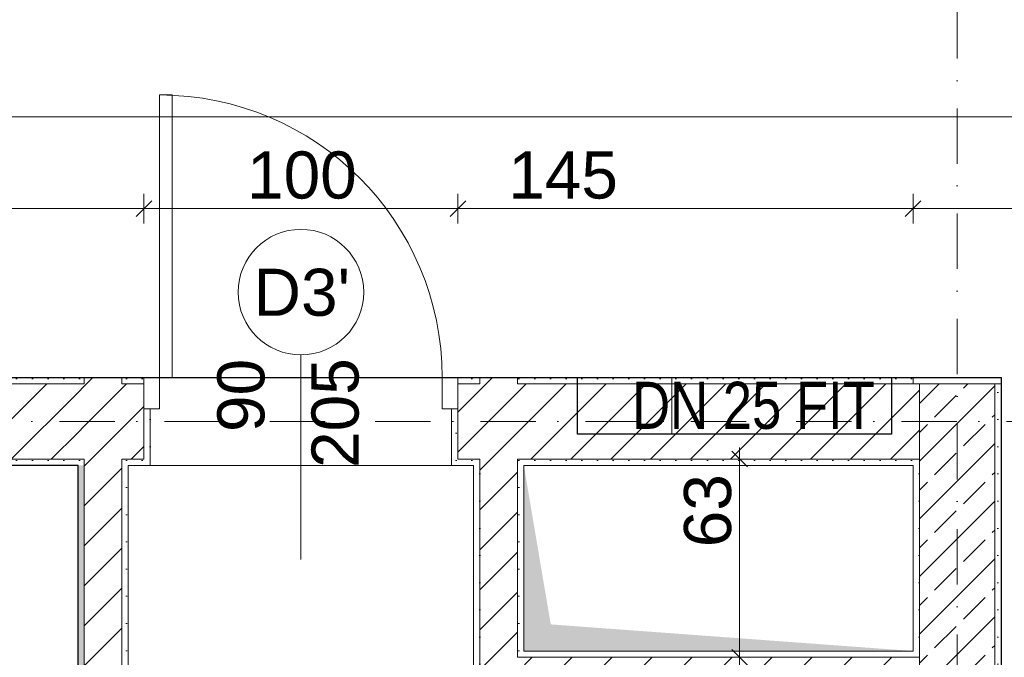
# Model space of a CAD drawing. Header units: millimetres. Extents: x -126905 to -83905, y -179170 to 5194.
# Tile 22 of 56: x -115015 to -111879, y -98618 to -96587. Entities that reach past the tile are written whole.
import ezdxf
from ezdxf.enums import TextEntityAlignment as Align

# ---------------------------------------------------------------- set-up
doc = ezdxf.new("R2010")
doc.units = ezdxf.units.MM
doc.header["$MEASUREMENT"] = 0
doc.linetypes.add('Kropki i Kreski', pattern=[335.138881, 176.388884, -88.194442, 0, -70.555556])
for name, color, linetype, lineweight in [('Nowe_0_Nr_pióra__20', 1, 'Continuous', 30), ('Nowe_0_Nr_pióra__21', 7, 'Continuous', 20), ('Nowe_Drzwi Archicad_Nr_pióra__3', 7, 'Continuous', 13), ('Nowe_Konstrukcja - Ściany zew_Nr_pióra__21', 7, 'Continuous', 20), ('Nowe_Konstrukcja - Ściany zew_Nr_pióra__3', 7, 'Continuous', 13), ('Nowe_Konstrukcja - Ściany_Nr_pióra__21', 7, 'Continuous', 20), ('Nowe_Osie_Nr_pióra__4', 8, 'Continuous', 13), ('Nowe_Tabelka_Nr_Pióra__1_Nr_pióra__20', 1, 'Continuous', 30), ('Nowe_Wymiarowanie - Ogólne_Nr_pióra__42', 8, 'Continuous', 25), ('Nowe_Znaczniki drzwi Archicada_Nr_pióra__2', 8, 'Continuous', 15), ('Nowe_Znaczniki drzwi Archicada_Nr_pióra__7', 7, 'Continuous', 35)]:
    doc.layers.add(name, color=color, linetype=linetype, lineweight=lineweight)
for name, color, linetype, lineweight, true_color in [('Nowe_Elementy Modelu - Strefy_Nr_pióra__121', 7, 'Continuous', 0, 0xd5e3e3), ('Nowe_Elementy Modelu - Strefy_Nr_pióra__58', 7, 'Continuous', 25, 0xdf0000), ('Nowe_Konstrukcja - Ściany zew_Nr_pióra__23', 7, 'Continuous', 13, 0x858585), ('Nowe_Konstrukcja - Ściany zew_Nr_pióra__62', 7, 'Continuous', 18, 0xaaaaaa), ('Nowe_Wymiarowanie - Ogólne_Nr_pióra__81', 7, 'Continuous', 13, 0x6a6a6a), ('Nowe_Znaczniki drzwi Archicada_Nr_pióra__81', 7, 'Continuous', 13, 0x6a6a6a)]:
    doc.layers.add(name, color=color, linetype=linetype, lineweight=lineweight, true_color=true_color)
for name, color, linetype in [('Nowe_Konstrukcja - Ściany zew', 7, 'Continuous'), ('Nowe_Osie', 7, 'Continuous'), ('Nowe_Wymiarowanie - Ogólne', 7, 'Continuous'), ('Nowe_Znaczniki drzwi Archicada', 7, 'Continuous')]:
    doc.layers.add(name, color=color, linetype=linetype)
doc.styles.add('STYL_AUTOMATYCZNY_1', font='arial.ttf')
doc.styles.add('STYL_AUTOMATYCZNY_3', font='arial.ttf', dxfattribs={"width": 0.8})
doc.dimstyles.new('STYL_AUTOMATYCZNY__1', dxfattribs={"dimtxt": 150, "dimasz": 47.5, "dimexe": 0.18, "dimexo": 0.0625, "dimgap": 0, "dimtad": 1, "dimdec": 0, "dimlfac": 0.1, "dimzin": 0, "dimdsep": 46, "dimtxsty": 'STYL_AUTOMATYCZNY_1', "dimblk": 'ARROWHEAD_6', "dimblk1": 'ARROWHEAD_6', "dimblk2": 'ARROWHEAD_6', "dimcen": 0.09, "dimse1": 1, "dimse2": 1, "dimclrd": 256, "dimclre": 256, "dimclrt": 8, "dimazin": 0, "dimtfac": 1, "dimtdec": 4, "dimtmove": 0, "dimatfit": 3, "dimfxl": 0, "dimtolj": 1, "dimtzin": 0, "dimarcsym": 0})
doc.dimstyles.new('STYL_AUTOMATYCZNY__2', dxfattribs={"dimtxt": 150, "dimasz": 47.5, "dimexe": 0.18, "dimexo": 0.0625, "dimgap": 0, "dimtad": 1, "dimtih": 1, "dimtoh": 1, "dimdec": 0, "dimlfac": 0.1, "dimzin": 0, "dimdsep": 46, "dimtxsty": 'STYL_AUTOMATYCZNY_1', "dimblk": 'ARROWHEAD_6', "dimblk1": 'ARROWHEAD_6', "dimblk2": 'ARROWHEAD_6', "dimcen": 0.09, "dimse1": 1, "dimse2": 1, "dimclrd": 256, "dimclre": 256, "dimclrt": 8, "dimazin": 0, "dimtfac": 1, "dimtdec": 4, "dimtmove": 0, "dimatfit": 3, "dimfxl": 0, "dimtolj": 1, "dimtzin": 0, "dimarcsym": 0})
doc.dimstyles.new('STYL_AUTOMATYCZNY__3', dxfattribs={"dimtxt": 150, "dimasz": 47.5, "dimexe": 0.18, "dimexo": 0.0625, "dimgap": 0, "dimtad": 1, "dimdec": 0, "dimlfac": 0.1, "dimzin": 0, "dimdsep": 46, "dimtxsty": 'STYL_AUTOMATYCZNY_1', "dimblk": 'ARROWHEAD_6', "dimblk1": 'ARROWHEAD_6', "dimblk2": 'ARROWHEAD_6', "dimcen": 0.09, "dimse1": 1, "dimse2": 1, "dimclrd": 256, "dimclre": 256, "dimclrt": 8, "dimazin": 0, "dimtfac": 1, "dimtdec": 4, "dimtmove": 2, "dimatfit": 3, "dimfxl": 0, "dimtolj": 1, "dimtzin": 0, "dimarcsym": 0})
doc.dimstyles.new('STYL_AUTOMATYCZNY__4', dxfattribs={"dimtxt": 150, "dimasz": 47.5, "dimexe": 0.18, "dimexo": 0.0625, "dimgap": 0, "dimtad": 1, "dimtih": 1, "dimtoh": 1, "dimdec": 0, "dimlfac": 0.1, "dimzin": 0, "dimdsep": 46, "dimtxsty": 'STYL_AUTOMATYCZNY_1', "dimblk": 'ARROWHEAD_6', "dimblk1": 'ARROWHEAD_6', "dimblk2": 'ARROWHEAD_6', "dimcen": 0.09, "dimse1": 1, "dimse2": 1, "dimclrd": 256, "dimclre": 256, "dimclrt": 8, "dimazin": 0, "dimtfac": 1, "dimtdec": 4, "dimtmove": 2, "dimatfit": 3, "dimfxl": 0, "dimtolj": 1, "dimtzin": 0, "dimarcsym": 0})
pattern_1 = [(0, (0, 0), (0, 86.60254), [0, -50]), (0, (25, 43.3), (0, 86.60254), [0, -50])]
pattern_2 = [(45, (0, 0), (-63.63961, 63.63961), [])]

# ---------------------------------------------------------------- blocks, each defined once
blk = doc.blocks.new('Ściana_4_1', base_point=(-112029.5, -97746.6))
at = {"layer": 'Nowe_Konstrukcja - Ściany zew_Nr_pióra__23', "linetype": 'Continuous', "lineweight": 13, "true_color": 0x858585}
h = blk.add_hatch(dxfattribs=at)
h.set_pattern_fill('Beton_zbrojony_0001', color=252, style=0, pattern_type=2)
h.set_pattern_definition([(45, (0, 0), (-91.92388, 91.92388), []), (45, (-45.96, 45.96), (-91.92388, 91.92388), [97.5, -32.5])])
h.paths.add_polyline_path([(-111909.5, -99846.6), (-111909.5, -97746.6), (-112149.5, -97746.6), (-112149.5, -99846.6)])
h = blk.add_hatch(dxfattribs=at)
h.set_pattern_fill('Tynk_0001', color=252, style=0, pattern_type=2)
h.set_pattern_definition(pattern_1)
h.paths.add_polyline_path([(-111889.5, -99826.6), (-111889.5, -97746.6), (-111909.5, -97746.6), (-111909.5, -99826.6)])
h = blk.add_hatch(dxfattribs=at)
h.set_pattern_fill('Tynk_0001', color=252, style=0, pattern_type=2)
h.set_pattern_definition(pattern_1)
h.paths.add_polyline_path([(-112149.5, -98006.6), (-112149.5, -97986.6), (-112169.5, -97986.6), (-112169.5, -98006.6)])
h = blk.add_hatch(dxfattribs=at)
h.set_pattern_fill('Tynk_0001', color=252, style=0, pattern_type=2)
h.set_pattern_definition(pattern_1)
h.paths.add_polyline_path([(-112149.5, -98598), (-112149.5, -98006.6), (-112169.5, -98006.6), (-112169.5, -98598)])
h = blk.add_hatch(dxfattribs=at)
h.set_pattern_fill('Tynk_0001', color=252, style=0, pattern_type=2)
h.set_pattern_definition(pattern_1)
h.paths.add_polyline_path([(-112149.5, -98618), (-112149.5, -98598), (-112169.5, -98598), (-112169.5, -98618)])
at = {"layer": 'Nowe_Konstrukcja - Ściany zew_Nr_pióra__21', "color": 7, "linetype": 'Continuous', "lineweight": 20, "flags": 128}
for points in [[(-112169.5, -97746.6), (-112149.5, -97746.6)], [(-112149.5, -97746.6), (-111909.5, -97746.6)], [(-111909.5, -97746.6), (-111889.5, -97746.6)], [(-111889.5, -99826.6), (-111889.5, -97746.6)], [(-112169.5, -98006.6), (-112169.5, -98598)]]:
    blk.add_lwpolyline(points, dxfattribs=at)
at = {"layer": 'Nowe_Konstrukcja - Ściany zew_Nr_pióra__3', "color": 7, "linetype": 'Continuous', "lineweight": 13}
for p, q in [((-112149.5, -97746.6), (-112169.5, -97746.6)), ((-112149.5, -97986.6), (-112149.5, -97746.6)), ((-111909.5, -99846.6), (-111909.5, -97746.6)), ((-112169.5, -97986.6), (-112149.5, -97986.6)), ((-112149.5, -97986.6), (-112149.5, -98618))]:
    blk.add_line(p, q, dxfattribs=at)
blk = doc.blocks.new('Drzwi 27_2')
at = {"layer": 'Nowe_Drzwi Archicad_Nr_pióra__3', "color": 7, "linetype": 'Continuous', "lineweight": 13}
for p, q in [((410, 0), (410, 900)), ((410, 900), (450, 900)), ((450, 900), (450, 0)), ((-450, 0), (-500, 0)), ((-500, 0), (-500, -100)), ((-500, 0), (-500, -20)), ((-500, 0), (-500, -20)), ((-450, -100), (-450, 0)), ((450, 0), (410, 0)), ((500, 0), (450, 0)), ((450, 0), (450, -100)), ((500, -100), (500, 0)), ((500, 0), (500, -20)), ((500, 0), (500, -20)), ((-500, -20), (-500, -100)), ((-500, -20), (-500, -100)), ((500, -20), (500, -100)), ((500, -20), (500, -100)), ((-500, -100), (-450, -100)), ((-480, -100), (-480, -280)), ((450, -100), (500, -100)), ((480, -100), (480, -280)), ((-500, -280), (-480, -280)), ((500, -280), (480, -280))]:
    blk.add_line(p, q, dxfattribs=at)
blk.add_arc((450, 0), 900, 90, 180, dxfattribs=at)
blk = doc.blocks.new('Znacznik D 27_2')
at = {"layer": 'Nowe_Znaczniki drzwi Archicada_Nr_pióra__2', "color": 8, "linetype": 'Continuous', "lineweight": 15, "flags": 128}
blk.add_lwpolyline([(-200, -552, 1), (200, -552, 1)], format="xyb", close=True, dxfattribs=at)
at = {"layer": 'Nowe_Znaczniki drzwi Archicada_Nr_pióra__81', "color": 251, "linetype": 'Continuous', "lineweight": 13, "true_color": 0x6a6a6a}
blk.add_line((0, -352), (0, 300), dxfattribs=at)
at = {"layer": 'Nowe_Znaczniki drzwi Archicada_Nr_pióra__7', "color": 7, "lineweight": 35, "char_height": 150, "attachment_point": 7, "style": 'STYL_AUTOMATYCZNY_1'}
for s, insert, rotation in [('\\A1;{\\pql;\\pt0;\\fArial|b0|i0|c238|p0;\\W1.000000;205\\fArial|b0|i0|c238|p0;\\W1.000000;\\A1{\\H.66x;\\S^  ;}\\fArial|b0|i0|c238|p0;\\W1.000000;\\fArial|b0|i0|c238|p0;\\W1.000000;}', (-227.5, 8.2), 270), ('\\A1;{\\pql;\\pt0;\\fArial|b0|i0|c238|p0;\\W1.000000;90\\fArial|b0|i0|c238|p0;\\W1.000000;\\A1{\\H.66x;\\S^  ;}\\fArial|b0|i0|c238|p0;\\W1.000000;\\fArial|b0|i0|c238|p0;\\W1.000000;}', (72.5, -106.3), 270), ("\\A1;{\\pql;\\pt0;\\fArial|b0|i0|c238|p0;\\W1.000000;D3'\\fArial|b0|i0|c238|p0;\\W1.000000;\\fArial|b0|i0|c238|p0;\\W1.000000;\\fArial|b0|i0|c238|p0;\\W1.000000;}", (151.1, -474.4), 180)]:
    blk.add_mtext(s, dxfattribs=dict(at, insert=insert, rotation=rotation))
blk = doc.blocks.new('Ściana_6_1', base_point=(-112029.5, -97866.6))
at = {"layer": 'Nowe_Konstrukcja - Ściany zew_Nr_pióra__23', "linetype": 'Continuous', "lineweight": 13, "true_color": 0x858585}
h = blk.add_hatch(dxfattribs=at)
h.set_pattern_fill('Tynk_0001', color=252, style=0, pattern_type=2)
h.set_pattern_definition(pattern_1)
h.paths.add_polyline_path([(-116559.5, -97726.6), (-116559.5, -97746.6), (-114829.5, -97746.6), (-114829.5, -97726.6)])
h = blk.add_hatch(dxfattribs=at)
h.set_pattern_fill('Bloczki_ceramiczne_0001', color=252, style=0, pattern_type=2)
h.set_pattern_definition(pattern_2)
h.paths.add_polyline_path([(-114829.5, -97746.6), (-116559.5, -97746.6), (-116559.5, -97746.7), (-115859.5, -97746.7), (-115859.5, -97986.6), (-114829.5, -97986.6)])
h = blk.add_hatch(dxfattribs=at)
h.set_pattern_fill('Bloczki_ceramiczne_0001', color=252, style=0, pattern_type=2)
h.set_pattern_definition(pattern_2)
h.paths.add_polyline_path([(-114829.5, -97746.6), (-114829.5, -97986.6), (-114809.5, -97986.6), (-114809.5, -97746.6)])
h = blk.add_hatch(dxfattribs=at)
h.set_pattern_fill('Bloczki_ceramiczne_0001', color=252, style=0, pattern_type=2)
h.set_pattern_definition(pattern_2)
h.paths.add_polyline_path([(-114689.5, -97746.6), (-114689.5, -97986.6), (-114669.5, -97986.6), (-114669.5, -97746.6)])
h = blk.add_hatch(dxfattribs=at)
h.set_pattern_fill('Tynk_0001', color=252, style=0, pattern_type=2)
h.set_pattern_definition(pattern_1)
h.paths.add_polyline_path([(-114669.5, -97746.6), (-114619.5, -97746.6), (-114619.5, -97726.6), (-114669.5, -97726.6)])
h = blk.add_hatch(dxfattribs=at)
h.set_pattern_fill('Bloczki_ceramiczne_0001', color=252, style=0, pattern_type=2)
h.set_pattern_definition(pattern_2)
h.paths.add_polyline_path([(-114669.5, -97746.6), (-114669.5, -97986.6), (-114619.5, -97986.6), (-114619.5, -97826.6), (-114619.5, -97746.6)])
h = blk.add_hatch(dxfattribs=at)
h.set_pattern_fill('Tynk_0001', color=252, style=0, pattern_type=2)
h.set_pattern_definition(pattern_1)
h.paths.add_polyline_path([(-113619.5, -97746.6), (-113569.5, -97746.6), (-113569.5, -97726.6), (-113619.5, -97726.6)])
h = blk.add_hatch(dxfattribs=at)
h.set_pattern_fill('Bloczki_ceramiczne_0001', color=252, style=0, pattern_type=2)
h.set_pattern_definition(pattern_2)
h.paths.add_polyline_path([(-113619.5, -97746.6), (-113619.5, -97826.6), (-113619.5, -97986.6), (-113569.5, -97986.6), (-113569.5, -97746.6)])
h = blk.add_hatch(dxfattribs=at)
h.set_pattern_fill('Bloczki_ceramiczne_0001', color=252, style=0, pattern_type=2)
h.set_pattern_definition(pattern_2)
h.paths.add_polyline_path([(-113569.5, -97746.6), (-113569.5, -97986.6), (-113549.5, -97986.6), (-113549.5, -97746.6)])
h = blk.add_hatch(dxfattribs=at)
h.set_pattern_fill('Bloczki_ceramiczne_0001', color=252, style=0, pattern_type=2)
h.set_pattern_definition(pattern_2)
h.paths.add_polyline_path([(-113429.5, -97746.6), (-113429.5, -97986.6), (-113409.5, -97986.6), (-113409.5, -97746.6)])
h = blk.add_hatch(dxfattribs=at)
h.set_pattern_fill('Tynk_0001', color=252, style=0, pattern_type=2)
h.set_pattern_definition(pattern_1)
h.paths.add_polyline_path([(-112169.5, -97726.6), (-113409.5, -97726.6), (-113409.5, -97746.6), (-112169.5, -97746.6)])
h = blk.add_hatch(dxfattribs=at)
h.set_pattern_fill('Bloczki_ceramiczne_0001', color=252, style=0, pattern_type=2)
h.set_pattern_definition(pattern_2)
h.paths.add_polyline_path([(-112169.5, -97746.6), (-113409.5, -97746.6), (-113409.5, -97986.6), (-112169.5, -97986.6)])
h = blk.add_hatch(dxfattribs=at)
h.set_pattern_fill('Bloczki_ceramiczne_0001', color=252, style=0, pattern_type=2)
h.set_pattern_definition(pattern_2)
h.paths.add_polyline_path([(-112149.5, -97986.6), (-112149.5, -97746.6), (-112169.5, -97746.6), (-112169.5, -97986.6)])
h = blk.add_hatch(dxfattribs=at)
h.set_pattern_fill('Tynk_0001', color=252, style=0, pattern_type=2)
h.set_pattern_definition(pattern_1)
h.paths.add_polyline_path([(-114599.5, -98006.6), (-114599.5, -97826.6), (-114619.5, -97826.6), (-114619.5, -97986.6), (-114619.5, -98006.6)])
h = blk.add_hatch(dxfattribs=at)
h.set_pattern_fill('Tynk_0001', color=252, style=0, pattern_type=2)
h.set_pattern_definition(pattern_1)
h.paths.add_polyline_path([(-113619.5, -98006.6), (-113619.5, -97986.6), (-113619.5, -97826.6), (-113639.5, -97826.6), (-113639.5, -98006.6)])
h = blk.add_hatch(dxfattribs=at)
h.set_pattern_fill('Tynk_0001', color=252, style=0, pattern_type=2)
h.set_pattern_definition(pattern_1)
h.paths.add_polyline_path([(-115859.5, -97986.7), (-116559.5, -97986.7), (-116559.5, -98006.6), (-114829.5, -98006.6), (-114829.5, -97986.6), (-115859.5, -97986.6)])
h = blk.add_hatch(dxfattribs=at)
h.set_pattern_fill('Tynk_0001', color=252, style=0, pattern_type=2)
h.set_pattern_definition(pattern_1)
h.paths.add_polyline_path([(-114669.5, -97986.6), (-114669.5, -98006.6), (-114619.5, -98006.6), (-114619.5, -97986.6)])
h = blk.add_hatch(dxfattribs=at)
h.set_pattern_fill('Tynk_0001', color=252, style=0, pattern_type=2)
h.set_pattern_definition(pattern_1)
h.paths.add_polyline_path([(-113619.5, -97986.6), (-113619.5, -98006.6), (-113569.5, -98006.6), (-113569.5, -97986.6)])
h = blk.add_hatch(dxfattribs=at)
h.set_pattern_fill('Tynk_0001', color=252, style=0, pattern_type=2)
h.set_pattern_definition(pattern_1)
h.paths.add_polyline_path([(-113409.5, -98006.6), (-112169.5, -98006.6), (-112169.5, -97986.6), (-113409.5, -97986.6)])
at = {"layer": 'Nowe_Konstrukcja - Ściany zew_Nr_pióra__21', "color": 7, "linetype": 'Continuous', "lineweight": 20}
for p, q in [((-114619.5, -97726.6), (-114619.5, -97746.6)), ((-114619.5, -97746.6), (-114619.5, -97826.6)), ((-113619.5, -97726.6), (-113619.5, -97746.6)), ((-113619.5, -97746.6), (-113619.5, -97826.6)), ((-114619.5, -97826.6), (-114599.5, -97826.6)), ((-114599.5, -97826.6), (-114599.5, -98006.6)), ((-113639.5, -97826.6), (-113639.5, -98006.6)), ((-113619.5, -97826.6), (-113639.5, -97826.6)), ((-114619.5, -98006.6), (-114599.5, -98006.6)), ((-113619.5, -98006.6), (-113639.5, -98006.6))]:
    blk.add_line(p, q, dxfattribs=at)
at = {"layer": 'Nowe_Konstrukcja - Ściany zew_Nr_pióra__21', "color": 7, "linetype": 'Continuous', "lineweight": 20, "flags": 128}
for points in [[(-114829.5, -97726.6), (-116559.5, -97726.6)], [(-114619.5, -97726.6), (-114669.5, -97726.6)], [(-113569.5, -97726.6), (-113619.5, -97726.6)], [(-112169.5, -97726.6), (-113409.5, -97726.6)], [(-112169.5, -97726.6), (-112169.5, -97746.6)], [(-116559.5, -98006.6), (-114829.5, -98006.6)], [(-114669.5, -98006.6), (-114619.5, -98006.6)], [(-113619.5, -98006.6), (-113569.5, -98006.6)], [(-113409.5, -98006.6), (-112169.5, -98006.6)]]:
    blk.add_lwpolyline(points, dxfattribs=at)
at = {"layer": 'Nowe_Konstrukcja - Ściany zew_Nr_pióra__3', "color": 7, "linetype": 'Continuous', "lineweight": 13}
for p, q in [((-114829.5, -97746.6), (-116559.5, -97746.6)), ((-114809.5, -97746.6), (-114829.5, -97746.6)), ((-114669.5, -97746.6), (-114689.5, -97746.6)), ((-114619.5, -97746.6), (-114669.5, -97746.6)), ((-113569.5, -97746.6), (-113619.5, -97746.6)), ((-113549.5, -97746.6), (-113569.5, -97746.6)), ((-113409.5, -97746.6), (-113429.5, -97746.6)), ((-112169.5, -97746.6), (-113409.5, -97746.6)), ((-112149.5, -97746.6), (-112169.5, -97746.6)), ((-112149.5, -97986.6), (-112149.5, -97746.6)), ((-114619.5, -97986.6), (-114619.5, -97826.6)), ((-113619.5, -97986.6), (-113619.5, -97826.6)), ((-115859.5, -97986.6), (-114829.5, -97986.6)), ((-114829.5, -97986.6), (-114809.5, -97986.6)), ((-114689.5, -97986.6), (-114669.5, -97986.6)), ((-114669.5, -97986.6), (-114619.5, -97986.6)), ((-113619.5, -97986.6), (-113569.5, -97986.6)), ((-113569.5, -97986.6), (-113549.5, -97986.6)), ((-113429.5, -97986.6), (-113409.5, -97986.6)), ((-113409.5, -97986.6), (-112169.5, -97986.6)), ((-112169.5, -97986.6), (-112149.5, -97986.6))]:
    blk.add_line(p, q, dxfattribs=at)
at = {"layer": 'Nowe_Drzwi Archicad_Nr_pióra__3', "color": 7, "linetype": 'Continuous', "lineweight": 13, "xscale": -1, "zscale": 1000}
blk.add_blockref('Drzwi 27_2', (-114119.5, -97726.6), dxfattribs=at)
at = {"layer": 'Nowe_Znaczniki drzwi Archicada', "color": 251, "lineweight": 13, "true_color": 0x6a6a6a, "rotation": 180}
blk.add_blockref('Znacznik D 27_2', (-114119.5, -98006.6), dxfattribs=at)
blk = doc.blocks.new('Ściana_9_1', base_point=(-114669.5, -97726.6))
at = {"layer": 'Nowe_Konstrukcja - Ściany zew_Nr_pióra__23', "linetype": 'Continuous', "lineweight": 13, "true_color": 0x858585}
h = blk.add_hatch(dxfattribs=at)
h.set_pattern_fill('Tynk_0001', color=252, style=0, pattern_type=2)
h.set_pattern_definition(pattern_1)
h.paths.add_polyline_path([(-114829.5, -97726.6), (-114829.5, -97746.6), (-114809.5, -97746.6), (-114809.5, -97726.6)])
h = blk.add_hatch(dxfattribs=at)
h.set_pattern_fill('Bloczki_ceramiczne_0001', color=252, style=0, pattern_type=2)
h.set_pattern_definition(pattern_2)
h.paths.add_polyline_path([(-114689.5, -97746.6), (-114689.5, -97726.6), (-114809.5, -97726.6), (-114809.5, -97746.6)])
h = blk.add_hatch(dxfattribs=at)
h.set_pattern_fill('Bloczki_ceramiczne_0001', color=252, style=0, pattern_type=2)
h.set_pattern_definition(pattern_2)
h.paths.add_polyline_path([(-114809.5, -97746.6), (-114809.5, -97986.6), (-114689.5, -97986.6), (-114689.5, -97746.6)])
h = blk.add_hatch(dxfattribs=at)
h.set_pattern_fill('Tynk_0001', color=252, style=0, pattern_type=2)
h.set_pattern_definition(pattern_1)
h.paths.add_polyline_path([(-114689.5, -97726.6), (-114689.5, -97746.6), (-114669.5, -97746.6), (-114669.5, -97726.6)])
h = blk.add_hatch(dxfattribs=at)
h.set_pattern_fill('Tynk_0001', color=252, style=0, pattern_type=2)
h.set_pattern_definition(pattern_1)
h.paths.add_polyline_path([(-114829.5, -97986.6), (-114829.5, -98006.6), (-114809.5, -98006.6), (-114809.5, -97986.6)])
h = blk.add_hatch(dxfattribs=at)
h.set_pattern_fill('Bloczki_ceramiczne_0001', color=252, style=0, pattern_type=2)
h.set_pattern_definition(pattern_2)
h.paths.add_polyline_path([(-114809.5, -97986.6), (-114809.5, -101186.5), (-114689.5, -101186.5), (-114689.5, -97986.6)])
h = blk.add_hatch(dxfattribs=at)
h.set_pattern_fill('Tynk_0001', color=252, style=0, pattern_type=2)
h.set_pattern_definition(pattern_1)
h.paths.add_polyline_path([(-114689.5, -97986.6), (-114689.5, -98006.6), (-114669.5, -98006.6), (-114669.5, -97986.6)])
h = blk.add_hatch(dxfattribs=at)
h.set_pattern_fill('Tynk_0001', color=252, style=0, pattern_type=2)
h.set_pattern_definition(pattern_1)
h.paths.add_polyline_path([(-114829.5, -98006.6), (-114829.5, -102826.6), (-114809.5, -102826.6), (-114809.5, -98006.6)])
h = blk.add_hatch(dxfattribs=at)
h.set_pattern_fill('Tynk_0001', color=252, style=0, pattern_type=2)
h.set_pattern_definition(pattern_1)
h.paths.add_polyline_path([(-114689.5, -98006.6), (-114689.5, -101166.5), (-114669.5, -101166.5), (-114669.5, -98006.6)])
at = {"layer": 'Nowe_Konstrukcja - Ściany zew_Nr_pióra__21', "color": 7, "linetype": 'Continuous', "lineweight": 20, "flags": 128}
for points in [[(-114809.5, -97726.6), (-114829.5, -97726.6)], [(-114689.5, -97726.6), (-114809.5, -97726.6)], [(-114669.5, -97726.6), (-114689.5, -97726.6)], [(-114829.5, -98006.6), (-114829.5, -102826.6)], [(-114669.5, -101166.5), (-114669.5, -98006.6)]]:
    blk.add_lwpolyline(points, dxfattribs=at)
at = {"layer": 'Nowe_Konstrukcja - Ściany zew_Nr_pióra__3', "color": 7, "linetype": 'Continuous', "lineweight": 13}
for p, q in [((-114809.5, -97746.6), (-114829.5, -97746.6)), ((-114809.5, -97726.6), (-114809.5, -97746.6)), ((-114689.5, -97746.6), (-114689.5, -97726.6)), ((-114669.5, -97746.6), (-114689.5, -97746.6)), ((-114829.5, -97986.6), (-114809.5, -97986.6)), ((-114809.5, -97986.6), (-114809.5, -101186.5)), ((-114689.5, -97986.6), (-114669.5, -97986.6)), ((-114689.5, -101186.5), (-114689.5, -97986.6))]:
    blk.add_line(p, q, dxfattribs=at)
blk = doc.blocks.new('Ściana_11_1', base_point=(-112029.5, -98598))
at = {"layer": 'Nowe_Konstrukcja - Ściany zew_Nr_pióra__23', "linetype": 'Continuous', "lineweight": 13, "true_color": 0x858585}
h = blk.add_hatch(dxfattribs=at)
h.set_pattern_fill('Tynk_0001', color=252, style=0, pattern_type=2)
h.set_pattern_definition(pattern_1)
h.paths.add_polyline_path([(-113409.5, -98598), (-113429.5, -98598), (-113429.5, -98618)])
h = blk.add_hatch(dxfattribs=at)
h.set_pattern_fill('Tynk_0001', color=252, style=0, pattern_type=2)
h.set_pattern_definition(pattern_1)
h.paths.add_polyline_path([(-113409.5, -98598), (-113429.5, -98618), (-113409.5, -98618)])
h = blk.add_hatch(dxfattribs=at)
h.set_pattern_fill('Tynk_0001', color=252, style=0, pattern_type=2)
h.set_pattern_definition(pattern_1)
h.paths.add_polyline_path([(-113409.5, -98618), (-112169.5, -98618), (-112169.5, -98598), (-113409.5, -98598)])
h = blk.add_hatch(dxfattribs=at)
h.set_pattern_fill('Bloczki_ceramiczne_0001', color=252, style=0, pattern_type=2)
h.set_pattern_definition(pattern_2)
h.paths.add_polyline_path([(-113429.5, -98618), (-113549.5, -98618), (-113549.5, -98738)])
h = blk.add_hatch(dxfattribs=at)
h.set_pattern_fill('Bloczki_ceramiczne_0001', color=252, style=0, pattern_type=2)
h.set_pattern_definition(pattern_2)
h.paths.add_polyline_path([(-113429.5, -98618), (-113549.5, -98738), (-113429.5, -98738)])
h = blk.add_hatch(dxfattribs=at)
h.set_pattern_fill('Bloczki_ceramiczne_0001', color=252, style=0, pattern_type=2)
h.set_pattern_definition(pattern_2)
h.paths.add_polyline_path([(-113429.5, -98738), (-112169.5, -98738), (-112169.5, -98618), (-113429.5, -98618)])
h = blk.add_hatch(dxfattribs=at)
h.set_pattern_fill('Bloczki_ceramiczne_0001', color=252, style=0, pattern_type=2)
h.set_pattern_definition(pattern_2)
h.paths.add_polyline_path([(-112149.5, -98738), (-112149.5, -98618), (-112169.5, -98618), (-112169.5, -98738)])
h = blk.add_hatch(dxfattribs=at)
h.set_pattern_fill('Tynk_0001', color=252, style=0, pattern_type=2)
h.set_pattern_definition(pattern_1)
h.paths.add_polyline_path([(-113549.5, -98738), (-113569.5, -98738), (-113569.5, -98758)])
h = blk.add_hatch(dxfattribs=at)
h.set_pattern_fill('Tynk_0001', color=252, style=0, pattern_type=2)
h.set_pattern_definition(pattern_1)
h.paths.add_polyline_path([(-113549.5, -98738), (-113569.5, -98758), (-113549.5, -98758)])
h = blk.add_hatch(dxfattribs=at)
h.set_pattern_fill('Tynk_0001', color=252, style=0, pattern_type=2)
h.set_pattern_definition(pattern_1)
h.paths.add_polyline_path([(-113549.5, -98758), (-112169.5, -98758), (-112169.5, -98738), (-113549.5, -98738)])
at = {"layer": 'Nowe_Konstrukcja - Ściany zew_Nr_pióra__21', "color": 7, "linetype": 'Continuous', "lineweight": 20, "flags": 128}
for points in [[(-112169.5, -98598), (-113409.5, -98598)], [(-113569.5, -98758), (-113569.5, -98738)], [(-113569.5, -98758), (-112169.5, -98758)]]:
    blk.add_lwpolyline(points, dxfattribs=at)
at = {"layer": 'Nowe_Konstrukcja - Ściany zew_Nr_pióra__3', "color": 7, "linetype": 'Continuous', "lineweight": 13}
for p, q in [((-113429.5, -98598), (-113429.5, -98618)), ((-113549.5, -98618), (-113549.5, -98738)), ((-112169.5, -98618), (-113429.5, -98618)), ((-112149.5, -98618), (-112169.5, -98618)), ((-112149.5, -98738), (-112149.5, -98618)), ((-113549.5, -98738), (-113429.5, -98738)), ((-113429.5, -98738), (-112169.5, -98738)), ((-112169.5, -98738), (-112149.5, -98738))]:
    blk.add_line(p, q, dxfattribs=at)
blk = doc.blocks.new('Ściana_12_1', base_point=(-113409.5, -97726.6))
at = {"layer": 'Nowe_Konstrukcja - Ściany zew_Nr_pióra__23', "linetype": 'Continuous', "lineweight": 13, "true_color": 0x858585}
h = blk.add_hatch(dxfattribs=at)
h.set_pattern_fill('Tynk_0001', color=252, style=0, pattern_type=2)
h.set_pattern_definition(pattern_1)
h.paths.add_polyline_path([(-113569.5, -97726.6), (-113569.5, -97746.6), (-113549.5, -97746.6), (-113549.5, -97726.6)])
h = blk.add_hatch(dxfattribs=at)
h.set_pattern_fill('Bloczki_ceramiczne_0001', color=252, style=0, pattern_type=2)
h.set_pattern_definition(pattern_2)
h.paths.add_polyline_path([(-113429.5, -97746.6), (-113429.5, -97726.6), (-113549.5, -97726.6), (-113549.5, -97746.6)])
h = blk.add_hatch(dxfattribs=at)
h.set_pattern_fill('Bloczki_ceramiczne_0001', color=252, style=0, pattern_type=2)
h.set_pattern_definition(pattern_2)
h.paths.add_polyline_path([(-113549.5, -97746.6), (-113549.5, -97986.6), (-113429.5, -97986.6), (-113429.5, -97746.6)])
h = blk.add_hatch(dxfattribs=at)
h.set_pattern_fill('Tynk_0001', color=252, style=0, pattern_type=2)
h.set_pattern_definition(pattern_1)
h.paths.add_polyline_path([(-113429.5, -97726.6), (-113429.5, -97746.6), (-113409.5, -97746.6), (-113409.5, -97726.6)])
h = blk.add_hatch(dxfattribs=at)
h.set_pattern_fill('Tynk_0001', color=252, style=0, pattern_type=2)
h.set_pattern_definition(pattern_1)
h.paths.add_polyline_path([(-113569.5, -97986.6), (-113569.5, -98006.6), (-113549.5, -98006.6), (-113549.5, -97986.6)])
h = blk.add_hatch(dxfattribs=at)
h.set_pattern_fill('Bloczki_ceramiczne_0001', color=252, style=0, pattern_type=2)
h.set_pattern_definition(pattern_2)
h.paths.add_polyline_path([(-113549.5, -98618), (-113429.5, -98618), (-113429.5, -97986.6), (-113549.5, -97986.6)])
h = blk.add_hatch(dxfattribs=at)
h.set_pattern_fill('Tynk_0001', color=252, style=0, pattern_type=2)
h.set_pattern_definition(pattern_1)
h.paths.add_polyline_path([(-113429.5, -97986.6), (-113429.5, -98006.6), (-113409.5, -98006.6), (-113409.5, -97986.6)])
h = blk.add_hatch(dxfattribs=at)
h.set_pattern_fill('Tynk_0001', color=252, style=0, pattern_type=2)
h.set_pattern_definition(pattern_1)
h.paths.add_polyline_path([(-113569.5, -98738), (-113549.5, -98738), (-113549.5, -98006.6), (-113569.5, -98006.6)])
h = blk.add_hatch(dxfattribs=at)
h.set_pattern_fill('Tynk_0001', color=252, style=0, pattern_type=2)
h.set_pattern_definition(pattern_1)
h.paths.add_polyline_path([(-113429.5, -98006.6), (-113429.5, -98598), (-113409.5, -98598), (-113409.5, -98006.6)])
at = {"layer": 'Nowe_Konstrukcja - Ściany zew_Nr_pióra__21', "color": 7, "linetype": 'Continuous', "lineweight": 20, "flags": 128}
for points in [[(-113549.5, -97726.6), (-113569.5, -97726.6)], [(-113429.5, -97726.6), (-113549.5, -97726.6)], [(-113409.5, -97726.6), (-113429.5, -97726.6)], [(-113569.5, -98006.6), (-113569.5, -98738)], [(-113409.5, -98598), (-113409.5, -98006.6)]]:
    blk.add_lwpolyline(points, dxfattribs=at)
at = {"layer": 'Nowe_Konstrukcja - Ściany zew_Nr_pióra__3', "color": 7, "linetype": 'Continuous', "lineweight": 13}
for p, q in [((-113549.5, -97746.6), (-113569.5, -97746.6)), ((-113549.5, -97726.6), (-113549.5, -97746.6)), ((-113429.5, -97746.6), (-113429.5, -97726.6)), ((-113409.5, -97746.6), (-113429.5, -97746.6)), ((-113569.5, -97986.6), (-113549.5, -97986.6)), ((-113549.5, -97986.6), (-113549.5, -98618)), ((-113429.5, -97986.6), (-113409.5, -97986.6)), ((-113429.5, -98598), (-113429.5, -97986.6)), ((-113429.5, -98598), (-113429.5, -98618)), ((-113549.5, -98618), (-113549.5, -98738))]:
    blk.add_line(p, q, dxfattribs=at)
blk = doc.blocks.new('Standardowy znacznik osi_3')
at = {"layer": 'Nowe_Osie_Nr_pióra__4', "color": 8, "linetype": 'Kropki i Kreski', "lineweight": 13}
blk.add_line((1000, 0), (16473, 0), dxfattribs=at)
at = {"layer": 'Nowe_Osie_Nr_pióra__4', "color": 8, "lineweight": 13, "style": 'STYL_AUTOMATYCZNY_1'}
for tag, p in [('AC_MarkerText_1_0', (-67.9, -57.1)), ('AC_MarkerText_1_1', (17905.2, -57.1))]:
    blk.add_attdef(tag, text='', height=250, rotation=270, dxfattribs=at).set_placement(p, align=Align.TOP_CENTER)
blk = doc.blocks.new('Standardowy znacznik osi_5')
at = {"layer": 'Nowe_Osie_Nr_pióra__4', "color": 8, "linetype": 'Kropki i Kreski', "lineweight": 13}
blk.add_line((1000, 0), (32849.3, 0), dxfattribs=at)
at = {"layer": 'Nowe_Osie_Nr_pióra__4', "color": 8, "lineweight": 13, "style": 'STYL_AUTOMATYCZNY_1'}
for tag, p in [('AC_MarkerText_1_0', (-250, -239.3)), ('AC_MarkerText_1_1', (34099.3, -239.3))]:
    blk.add_attdef(tag, text='', height=250, rotation=180, dxfattribs=at).set_placement(p, align=Align.TOP_CENTER)
blk = doc.blocks.new('*D266')
at = {"layer": 'Nowe_Wymiarowanie - Ogólne_Nr_pióra__81', "color": 251, "linetype": 'Continuous', "lineweight": 13, "true_color": 0x6a6a6a}
for p, q in [((-116559.5, -97235.5), (-116559.5, -97141.7)), ((-114619.5, -97235.5), (-114619.5, -97141.7)), ((-116534.5, -97163.6), (-116584.5, -97213.6)), ((-116559.5, -97188.6), (-114619.5, -97188.6)), ((-114594.5, -97163.6), (-114644.5, -97213.6))]:
    blk.add_line(p, q, dxfattribs=at)
at = {"layer": 'Nowe_Wymiarowanie - Ogólne_Nr_pióra__42', "color": 8, "lineweight": 25, "insert": (-115761.1, -97158.6), "char_height": 150, "attachment_point": 7, "style": 'STYL_AUTOMATYCZNY_1'}
blk.add_mtext('\\A1;{\\pql;\\fArial|b0|i0|c238|p0;\\W1.000000;194}', dxfattribs=at)
blk = doc.blocks.new('ARROWHEAD_6')
at = {"color": 0, "linetype": 'Continuous', "lineweight": 0}
for p, q in [((0, 0), (-1, 0)), ((-0.5, -0.5), (0.5, 0.5))]:
    blk.add_line(p, q, dxfattribs=at)
blk = doc.blocks.new('*D267')
at = {"layer": 'Nowe_Wymiarowanie - Ogólne_Nr_pióra__81', "color": 251, "linetype": 'Continuous', "lineweight": 13, "true_color": 0x6a6a6a}
for p, q in [((-114619.5, -97235.5), (-114619.5, -97141.7)), ((-113619.5, -97235.5), (-113619.5, -97141.7)), ((-114594.5, -97163.6), (-114644.5, -97213.6)), ((-114619.5, -97188.6), (-113619.5, -97188.6)), ((-113594.5, -97163.6), (-113644.5, -97213.6))]:
    blk.add_line(p, q, dxfattribs=at)
at = {"layer": 'Nowe_Wymiarowanie - Ogólne_Nr_pióra__42', "color": 8, "lineweight": 25, "insert": (-114291.1, -97158.6), "char_height": 150, "attachment_point": 7, "style": 'STYL_AUTOMATYCZNY_1'}
blk.add_mtext('\\A1;{\\pql;\\fArial|b0|i0|c238|p0;\\W1.000000;100}', dxfattribs=at)
blk = doc.blocks.new('*D268')
at = {"layer": 'Nowe_Wymiarowanie - Ogólne_Nr_pióra__81', "color": 251, "linetype": 'Continuous', "lineweight": 13, "true_color": 0x6a6a6a}
for p, q in [((-113619.5, -97235.5), (-113619.5, -97141.7)), ((-112169.5, -97235.5), (-112169.5, -97141.7)), ((-113594.5, -97163.6), (-113644.5, -97213.6)), ((-113619.5, -97188.6), (-112169.5, -97188.6)), ((-112144.5, -97163.6), (-112194.5, -97213.6))]:
    blk.add_line(p, q, dxfattribs=at)
at = {"layer": 'Nowe_Wymiarowanie - Ogólne_Nr_pióra__42', "color": 8, "lineweight": 25, "insert": (-113459.3, -97158.6), "char_height": 150, "attachment_point": 7, "style": 'STYL_AUTOMATYCZNY_1'}
blk.add_mtext('\\A1;{\\pql;\\fArial|b0|i0|c238|p0;\\W1.000000;145}', dxfattribs=at)
blk = doc.blocks.new('*D269')
at = {"layer": 'Nowe_Wymiarowanie - Ogólne_Nr_pióra__81', "color": 251, "linetype": 'Continuous', "lineweight": 13, "true_color": 0x6a6a6a}
for p, q in [((-112169.5, -97235.5), (-112169.5, -97141.7)), ((-110479.5, -97235.5), (-110479.5, -97141.7)), ((-112144.5, -97163.6), (-112194.5, -97213.6)), ((-112169.5, -97188.6), (-110479.5, -97188.6)), ((-110454.5, -97163.6), (-110504.5, -97213.6))]:
    blk.add_line(p, q, dxfattribs=at)
at = {"layer": 'Nowe_Wymiarowanie - Ogólne_Nr_pióra__42', "color": 8, "lineweight": 25, "insert": (-111496.1, -97158.6), "char_height": 150, "attachment_point": 7, "style": 'STYL_AUTOMATYCZNY_1'}
blk.add_mtext('\\A1;{\\pql;\\fArial|b0|i0|c238|p0;\\W1.000000;169}', dxfattribs=at)
blk = doc.blocks.new('*D277')
at = {"layer": 'Nowe_Wymiarowanie - Ogólne_Nr_pióra__81', "color": 251, "linetype": 'Continuous', "lineweight": 13, "true_color": 0x6a6a6a}
for p, q in [((-121764.5, -96870.9), (-121814.5, -96920.9)), ((-121789.5, -96942.8), (-121789.5, -96849)), ((-95994.5, -96920.9), (-95944.5, -96870.9)), ((-95969.5, -96942.8), (-95969.5, -96849)), ((-121827, -96895.9), (-121789.5, -96895.9)), ((-121789.5, -96895.9), (-95969.5, -96895.9)), ((-95969.5, -96895.9), (-95932, -96895.9))]:
    blk.add_line(p, q, dxfattribs=at)
at = {"layer": 'Nowe_Wymiarowanie - Ogólne_Nr_pióra__42', "color": 8, "lineweight": 25, "insert": (-109136.9, -96865.9), "char_height": 150, "attachment_point": 7, "style": 'STYL_AUTOMATYCZNY_1'}
blk.add_mtext('\\A1;{\\pql;\\fArial|b0|i0|c238|p0;\\W1.000000;2\xa0582}', dxfattribs=at)
blk = doc.blocks.new('*D293')
at = {"layer": 'Nowe_Wymiarowanie - Ogólne_Nr_pióra__81', "color": 251, "linetype": 'Continuous', "lineweight": 13, "true_color": 0x6a6a6a}
for p, q in [((-121373.9, -96101.6), (-121323.9, -96151.6)), ((-121302.1, -96126.6), (-121395.8, -96126.6)), ((-121348.9, -97746.6), (-121348.9, -96126.6)), ((-121373.9, -97721.6), (-121323.9, -97771.6)), ((-121302.1, -97746.6), (-121395.8, -97746.6))]:
    blk.add_line(p, q, dxfattribs=at)
at = {"layer": 'Nowe_Wymiarowanie - Ogólne_Nr_pióra__42', "color": 8, "lineweight": 25, "char_height": 150, "attachment_point": 7, "rotation": 90, "style": 'STYL_AUTOMATYCZNY_1'}
for s, insert in [('\\A1;{\\pql;\\fArial|b0|i0|c238|p0;\\W1.000000;12}', (-121378.9, -96380.4)), ('\\A1;{\\pql;\\fArial|b0|i0|c238|p0;\\W1.000000;162}', (-121378.9, -97222.6))]:
    blk.add_mtext(s, dxfattribs=dict(at, insert=insert))
blk = doc.blocks.new('*D297')
at = {"layer": 'Nowe_Wymiarowanie - Ogólne_Nr_pióra__81', "color": 251, "linetype": 'Continuous', "lineweight": 13, "true_color": 0x6a6a6a}
for p, q in [((-112697.3, -98011.6), (-112747.3, -97961.6)), ((-112722.3, -97949.1), (-112722.3, -97986.6)), ((-112769.2, -97986.6), (-112675.4, -97986.6)), ((-112722.3, -97986.6), (-112722.3, -98618)), ((-112697.3, -98643), (-112747.3, -98593)), ((-112769.2, -98618), (-112675.4, -98618))]:
    blk.add_line(p, q, dxfattribs=at)
at = {"layer": 'Nowe_Wymiarowanie - Ogólne_Nr_pióra__42', "color": 8, "lineweight": 25, "insert": (-112747.3, -98267.5), "char_height": 150, "attachment_point": 7, "rotation": 90, "style": 'STYL_AUTOMATYCZNY_1'}
blk.add_mtext('\\A1;{\\pql;\\fArial|b0|i0|c238|p0;\\W1.000000;63}', dxfattribs=at)
blk = doc.blocks.new('*D298')
at = {"layer": 'Nowe_Wymiarowanie - Ogólne_Nr_pióra__81', "color": 251, "linetype": 'Continuous', "lineweight": 13, "true_color": 0x6a6a6a}
for p, q in [((-112722.3, -97986.6), (-112722.3, -98618)), ((-112697.3, -98643), (-112747.3, -98593)), ((-112769.2, -98618), (-112675.4, -98618)), ((-112722.3, -98618), (-112722.3, -98738)), ((-112697.3, -98763), (-112747.3, -98713)), ((-112769.2, -98738), (-112675.4, -98738))]:
    blk.add_line(p, q, dxfattribs=at)
blk = doc.blocks.new('*D306')
at = {"layer": 'Nowe_Wymiarowanie - Ogólne_Nr_pióra__81', "color": 251, "linetype": 'Continuous', "lineweight": 13, "true_color": 0x6a6a6a}
for p, q in [((-111621.7, -97771.6), (-111671.7, -97721.6)), ((-111646.7, -97709.1), (-111646.7, -97746.6)), ((-111693.6, -97746.6), (-111599.9, -97746.6)), ((-111646.7, -97746.6), (-111646.7, -99846.6)), ((-111621.7, -99871.6), (-111671.7, -99821.6)), ((-111693.6, -99846.6), (-111599.9, -99846.6))]:
    blk.add_line(p, q, dxfattribs=at)
at = {"layer": 'Nowe_Wymiarowanie - Ogólne_Nr_pióra__42', "color": 8, "lineweight": 25, "char_height": 150, "attachment_point": 7, "rotation": 90, "style": 'STYL_AUTOMATYCZNY_1'}
for s, insert in [('\\A1;{\\pql;\\fArial|b0|i0|c238|p0;\\W1.000000;210}', (-111676.7, -98853.8)), ('\\A1;{\\pql;\\fArial|b0|i0|c238|p0;\\W1.000000;24}', (-111676.7, -99821.6))]:
    blk.add_mtext(s, dxfattribs=dict(at, insert=insert))

msp = doc.modelspace()

# ---------------------------------------------------------------- hatches: boundary and pattern name
at = {"layer": 'Nowe_Konstrukcja - Ściany zew_Nr_pióra__62', "linetype": 'Continuous', "lineweight": 0, "true_color": 0xb2b2b2}
msp.add_hatch(color=253, dxfattribs=at).paths.add_polyline_path([(-113409.5, -98006.6), (-113409.5, -98598), (-112169.5, -98598), (-113323.7, -98513.2)])

# ---------------------------------------------------------------- linework, layer by layer
at = {"layer": 'Nowe_0_Nr_pióra__20', "color": 1, "linetype": 'Continuous', "lineweight": 30, "flags": 128}
msp.add_lwpolyline([(-113238, -97726.6), (-112238, -97726.6), (-112238, -97906.6), (-113238, -97906.6)], close=True, dxfattribs=at)
at = {"layer": 'Nowe_0_Nr_pióra__21', "color": 7, "linetype": 'Continuous', "lineweight": 20, "flags": 128}
msp.add_lwpolyline([(-112938, -97726.6), (-112238, -97726.6), (-112238, -97906.6), (-112938, -97906.6)], close=True, dxfattribs=at)
at = {"layer": 'Nowe_Elementy Modelu - Strefy_Nr_pióra__121', "color": 254, "linetype": 'Continuous', "lineweight": 0, "true_color": 0xd5e3e3, "flags": 128}
msp.add_lwpolyline([(-114669.5, -98006.6), (-114669.5, -101166.5), (-112169.5, -101166.5), (-112169.5, -98758), (-113569.5, -98758), (-113569.5, -98006.6)], close=True, dxfattribs=at)
at = {"layer": 'Nowe_Elementy Modelu - Strefy_Nr_pióra__58', "color": 12, "linetype": 'Continuous', "lineweight": 25, "true_color": 0xdf0000, "flags": 128}
for points in [[(-121789.5, -96146.6), (-121789.5, -97726.6), (-113238, -97726.6), (-112238, -97726.6), (-111889.5, -97726.6), (-111889.5, -99826.6), (-110479.8, -99826.6), (-110479.8, -97726.6), (-110299.5, -97726.6), (-105589.5, -97726.6), (-95969.5, -97726.6), (-95969.5, -96146.6), (-101649.1, -96146.6), (-105229.5, -96146.6)], [(-118289.5, -98006.6), (-118289.5, -102826.6), (-114829.5, -102826.6), (-114829.5, -98006.6)]]:
    msp.add_lwpolyline(points, close=True, dxfattribs=at)
at = {"layer": 'Nowe_Konstrukcja - Ściany_Nr_pióra__21', "color": 7, "linetype": 'Continuous', "lineweight": 20}
for p, q in [((-112169.5, -97726.6), (-111889.5, -97726.6)), ((-111889.5, -97726.6), (-111889.5, -97746.6))]:
    msp.add_line(p, q, dxfattribs=at)

# ---------------------------------------------------------------- block references
at = {"layer": 'Nowe_Konstrukcja - Ściany zew', "color": 7, "lineweight": 20}
for name, p in [('Ściana_6_1', (-112029.5, -97866.6)), ('Ściana_9_1', (-114669.5, -97726.6)), ('Ściana_12_1', (-113409.5, -97726.6)), ('Ściana_4_1', (-112029.5, -97746.6)), ('Ściana_11_1', (-112029.5, -98598))]:
    msp.add_blockref(name, p, dxfattribs=at)
at = {"layer": 'Nowe_Osie', "color": 8, "linetype": 'Continuous', "lineweight": 15, "zscale": 1000}
for name, p, rotation in [('Standardowy znacznik osi_3', (-112029.5, -106426.6), 90), ('Standardowy znacznik osi_5', (-91921.8, -97866.6), 180)]:
    msp.add_blockref(name, p, dxfattribs=dict(at, rotation=rotation))

# ---------------------------------------------------------------- texts
at = {"layer": 'Nowe_Tabelka_Nr_Pióra__1_Nr_pióra__20', "color": 1, "linetype": 'Continuous', "lineweight": 30, "insert": (-112678, -97816.3), "char_height": 150, "attachment_point": 5, "style": 'STYL_AUTOMATYCZNY_3'}
msp.add_mtext('\\A1;{\\pqc;\\fArial|b0|i0|c238|p0;\\W0.800000;DN 25 FIT}', dxfattribs=at)

# ---------------------------------------------------------------- dimensions: what is measured, and where the dimension line sits
at = {"layer": 'Nowe_Wymiarowanie - Ogólne', "color": 251, "linetype": 'Continuous', "lineweight": 13, "true_color": 0x6a6a6a}
for base, p1, p2, angle, dimstyle, picture, middle in [((-121348.9, -96126.6), (-116979.5, -97746.6), (-98809.3, -96126.6), 90, 'STYL_AUTOMATYCZNY__1', '*D293', (-121453.9, -97051.4)), ((-111646.7, -99846.6), (-111889.5, -97746.6), (-109769.5, -99846.6), 270, 'STYL_AUTOMATYCZNY__1', '*D306', (-111751.7, -98682.6)), ((-112722.3, -98618), (-116979.5, -97986.6), (-112799.5, -98618), 270, 'STYL_AUTOMATYCZNY__3', '*D297', (-112822.3, -98153.4)), ((-112722.3, -98738), (-112799.5, -98618), (-112849.5, -98738), 270, 'STYL_AUTOMATYCZNY__1', '*D298', (-112827.3, -98877.7))]:
    dim = msp.add_linear_dim(base=base, p1=p1, p2=p2, angle=angle, dimstyle=dimstyle, dxfattribs=at)
    dim.commit()
    dim.dimension.update_dxf_attribs({"geometry": picture, "text_midpoint": middle, "dimtype": 160, "text_rotation": 90})
for base, p1, p2, dimstyle, picture, middle in [((-95969.5, -96895.9), (-121789.5, -97726.6), (-95969.5, -97726.6), 'STYL_AUTOMATYCZNY__2', '*D277', (-108879.6, -96790.9)), ((-114619.5, -97188.6), (-116559.5, -97726.6), (-114619.5, -97726.6), 'STYL_AUTOMATYCZNY__2', '*D266', (-115589.9, -97083.6)), ((-113619.5, -97188.6), (-114619.5, -97726.6), (-113619.5, -97726.6), 'STYL_AUTOMATYCZNY__2', '*D267', (-114119.9, -97083.6)), ((-112169.5, -97188.6), (-113619.5, -97726.6), (-112169.5, -97746.6), 'STYL_AUTOMATYCZNY__4', '*D268', (-113288.1, -97083.6)), ((-110479.5, -97188.6), (-112169.5, -97746.6), (-110479.5, -98006.6), 'STYL_AUTOMATYCZNY__2', '*D269', (-111324.9, -97083.6))]:
    dim = msp.add_linear_dim(base=base, p1=p1, p2=p2, dimstyle=dimstyle, dxfattribs=at)
    dim.commit()
    dim.dimension.update_dxf_attribs({"geometry": picture, "text_midpoint": middle, "dimtype": 160})

doc.saveas('drawing.dxf')
